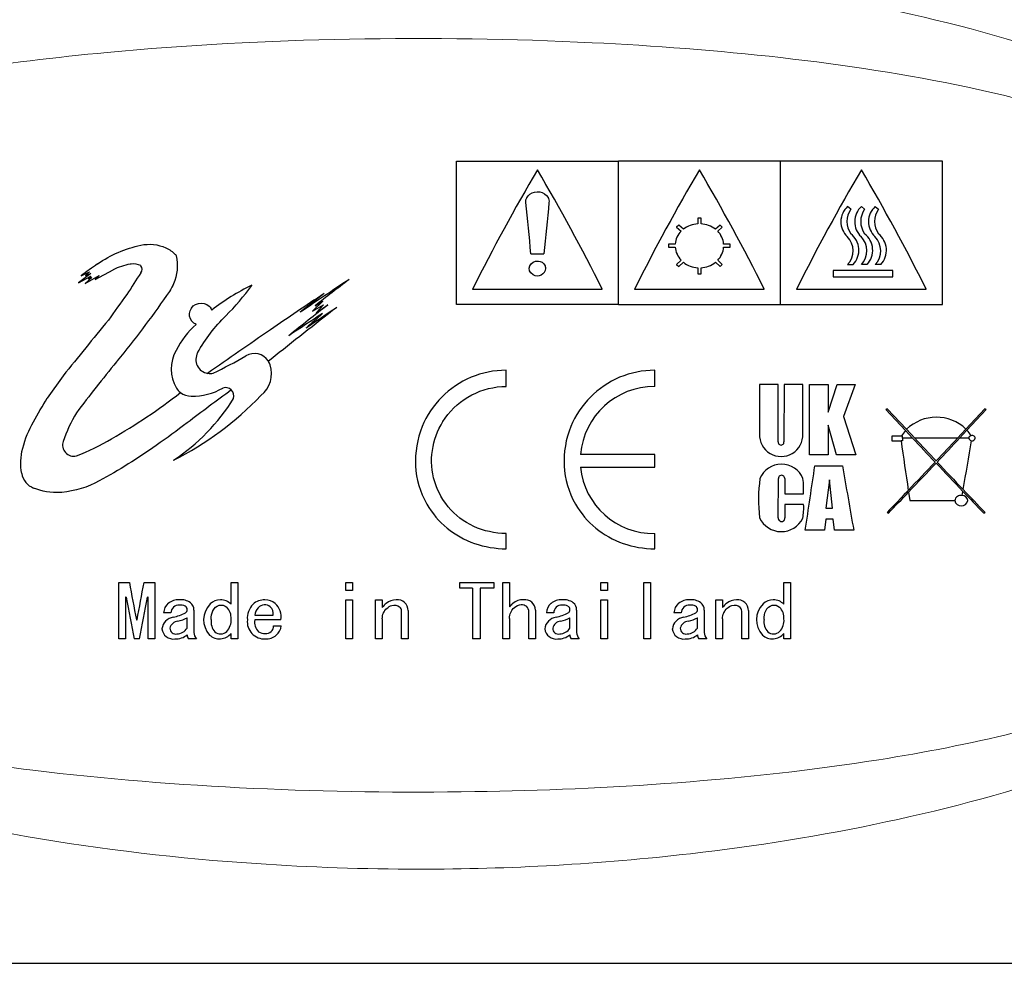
# Model space of a CAD drawing. Header units: millimetres. Extents: x -201 to 202, y 143 to 428.
# Tile 6 of 8: x 146 to 176, y 382 to 411. Entities that reach past the tile are written whole.
import ezdxf

# ---------------------------------------------------------------- set-up
doc = ezdxf.new("R2010")
doc.units = ezdxf.units.MM
doc.header["$LTSCALE"] = 0.25
doc.layers.add('CABLE TAG (BLUE)', color=7, linetype='Continuous', lineweight=20)
doc.layers.add('FORM', color=7, linetype='Continuous')

msp = doc.modelspace()

# ---------------------------------------------------------------- linework, layer by layer
at = {"layer": 'CABLE TAG (BLUE)', "lineweight": 25}
for p, q in [((159.371, 406.561), (164.371, 406.561)), ((159.371, 402.133), (159.371, 406.561)), ((169.371, 406.561), (164.371, 406.561)), ((164.371, 402.133), (164.371, 406.561)), ((174.371, 406.561), (169.371, 406.561)), ((169.371, 402.133), (169.371, 406.561)), ((174.371, 402.133), (174.371, 406.561)), ((171.545, 405.073), (171.447, 405.157)), ((171.874, 405.157), (171.972, 405.073)), ((172.3, 405.157), (172.398, 405.073)), ((166.235, 404.586), (166.164, 404.523)), ((166.377, 404.459), (166.235, 404.586)), ((166.921, 404.799), (166.821, 404.799)), ((166.821, 404.799), (166.821, 404.622)), ((166.921, 404.622), (166.921, 404.799)), ((167.508, 404.586), (167.365, 404.459)), ((167.578, 404.523), (167.508, 404.586)), ((166.164, 404.523), (166.307, 404.396)), ((167.436, 404.396), (167.578, 404.523)), ((166.123, 403.997), (165.921, 403.997)), ((165.921, 403.997), (165.921, 403.907)), ((167.821, 403.997), (167.619, 403.997)), ((167.821, 403.907), (167.821, 403.997)), ((161.671, 403.692), (162.071, 403.692)), ((165.921, 403.907), (166.123, 403.907)), ((167.619, 403.907), (167.821, 403.907)), ((166.307, 403.5), (166.164, 403.368)), ((166.164, 403.368), (166.235, 403.302)), ((166.235, 403.302), (166.377, 403.435)), ((167.365, 403.435), (167.508, 403.302)), ((167.578, 403.368), (167.436, 403.5)), ((167.508, 403.302), (167.578, 403.368)), ((171.447, 403.368), (171.618, 403.368)), ((172.045, 403.368), (171.874, 403.368)), ((172.47, 403.368), (172.3, 403.368)), ((148.082, 403.089), (147.708, 402.803)), ((147.783, 403.022), (148.04, 403.143)), ((148.04, 403.143), (147.923, 403.032)), ((147.923, 403.032), (148.082, 403.089)), ((148.222, 402.906), (148.771, 403.202)), ((166.821, 403.264), (166.821, 403.076)), ((166.821, 403.076), (166.921, 403.076)), ((166.921, 403.076), (166.921, 403.264)), ((171.005, 403.179), (171.005, 402.992)), ((172.841, 403.179), (171.005, 403.179)), ((172.841, 402.992), (172.841, 403.179)), ((147.708, 402.803), (148.082, 403.006)), ((147.908, 402.783), (148.343, 403.032)), ((148.115, 402.964), (147.908, 402.783)), ((148.082, 403.006), (148.016, 402.928)), ((148.016, 402.928), (148.115, 402.964)), ((148.343, 403.032), (148.222, 402.906)), ((171.005, 402.992), (172.841, 402.992)), ((159.871, 402.611), (163.871, 402.611)), ((164.871, 402.611), (168.871, 402.611)), ((169.871, 402.611), (173.871, 402.611)), ((155.249, 402.236), (154.932, 401.927)), ((155.005, 402.094), (155.249, 402.236)), ((154.932, 401.927), (155.266, 402.122)), ((155.266, 402.122), (155.036, 401.876)), ((155.036, 401.876), (155.4, 402.122)), ((164.371, 402.133), (159.371, 402.133)), ((164.371, 402.133), (169.371, 402.133)), ((169.371, 402.133), (174.371, 402.133)), ((153.65, 400.448), (153.565, 400.383)), ((160.905, 399.606), (160.905, 400.104)), ((165.493, 399.606), (165.493, 400.104)), ((147.231, 399.935), (146.733, 399.247)), ((168.726, 399.67), (168.726, 398.14)), ((169.303, 399.67), (168.726, 399.67)), ((169.303, 397.9), (169.303, 399.669)), ((169.487, 399.669), (169.482, 397.9)), ((170.064, 399.667), (169.487, 399.669)), ((170.065, 398.14), (170.064, 399.667)), ((170.272, 397.495), (170.274, 399.667)), ((170.274, 399.667), (170.85, 399.664)), ((170.85, 398.813), (171.126, 399.665)), ((170.85, 399.664), (170.85, 398.813)), ((171.126, 399.665), (171.677, 399.665)), ((171.677, 399.665), (171.322, 398.675)), ((172.668, 398.919), (172.628, 398.894)), ((172.628, 398.894), (173.232, 398.249)), ((173.263, 398.283), (172.668, 398.919)), ((175.688, 398.919), (175.101, 398.291)), ((175.132, 398.257), (175.728, 398.894)), ((175.728, 398.894), (175.688, 398.919)), ((171.322, 398.675), (171.702, 397.497)), ((170.85, 398.414), (170.85, 397.495)), ((171.099, 397.495), (170.85, 398.414)), ((173.232, 398.249), (173.455, 398.011)), ((173.517, 398.011), (173.263, 398.283)), ((175.101, 398.291), (174.839, 398.011)), ((174.901, 398.011), (175.132, 398.257)), ((173.114, 398.076), (172.808, 398.076)), ((172.808, 398.076), (172.808, 397.931)), ((172.808, 397.931), (173.095, 397.931)), ((173.144, 397.931), (173.095, 397.931)), ((173.144, 398.076), (173.114, 398.076)), ((173.144, 398.011), (173.144, 398.076)), ((173.144, 398.011), (173.144, 397.931)), ((173.455, 398.011), (173.144, 398.011)), ((174.839, 398.011), (173.517, 398.011)), ((175.187, 398.011), (174.901, 398.011)), ((165.493, 397.509), (163.201, 397.509)), ((165.493, 397.112), (165.493, 397.509)), ((170.849, 397.495), (170.272, 397.495)), ((171.702, 397.497), (171.099, 397.495)), ((163.201, 397.112), (165.493, 397.112)), ((170.436, 397.157), (171.289, 397.157)), ((169.305, 395.554), (169.308, 396.765)), ((169.505, 396.765), (169.51, 396.293)), ((170.888, 396.724), (170.772, 395.855)), ((170.978, 395.855), (170.888, 396.724)), ((169.51, 396.293), (170.088, 396.293)), ((173.327, 396.343), (173.365, 396.085)), ((173.365, 396.085), (174.756, 396.085)), ((174.983, 396.241), (175.005, 396.368)), ((170.088, 395.966), (169.51, 395.966)), ((169.51, 395.966), (169.51, 395.554)), ((170.772, 395.855), (170.978, 395.855)), ((170.771, 395.508), (170.737, 395.172)), ((171.005, 395.508), (170.771, 395.508)), ((171.039, 395.172), (171.005, 395.508)), ((172.668, 395.721), (172.708, 395.698)), ((175.648, 395.698), (175.688, 395.721)), ((170.737, 395.172), (170.14, 395.172)), ((171.636, 395.172), (171.039, 395.172)), ((160.905, 394.598), (160.905, 395.07)), ((165.493, 394.598), (165.493, 395.07)), ((148.947, 391.817), (148.947, 393.554)), ((148.947, 393.554), (149.275, 393.554)), ((149.726, 393.554), (150.055, 393.554)), ((150.055, 393.554), (150.055, 391.817)), ((152.414, 392.887), (152.414, 393.554)), ((152.414, 393.554), (152.619, 393.554)), ((152.619, 393.554), (152.619, 391.817)), ((155.952, 393.554), (156.158, 393.554)), ((155.952, 393.314), (155.952, 393.554)), ((156.158, 393.554), (156.158, 393.314)), ((159.471, 393.554), (160.527, 393.554)), ((159.471, 393.379), (159.471, 393.554)), ((159.871, 393.379), (159.471, 393.379)), ((159.871, 393.379), (159.871, 391.817)), ((160.107, 393.379), (160.107, 391.817)), ((160.527, 393.379), (160.107, 393.379)), ((160.527, 393.554), (160.527, 393.379)), ((160.804, 393.554), (161.009, 393.554)), ((160.804, 391.817), (160.804, 393.554)), ((161.009, 393.554), (161.009, 392.806)), ((163.83, 393.554), (164.035, 393.554)), ((163.83, 393.314), (163.83, 393.554)), ((164.035, 393.554), (164.035, 393.314)), ((165.153, 393.554), (165.358, 393.554)), ((165.153, 391.817), (165.153, 393.554)), ((165.358, 393.554), (165.358, 391.817)), ((169.482, 393.554), (169.687, 393.554)), ((169.482, 392.887), (169.482, 393.554)), ((169.687, 393.554), (169.687, 391.817)), ((149.173, 393.104), (149.152, 393.104)), ((149.152, 393.104), (149.152, 391.817)), ((149.849, 393.104), (149.829, 393.104)), ((149.849, 391.817), (149.849, 393.104)), ((156.158, 393.314), (155.952, 393.314)), ((164.035, 393.314), (163.83, 393.314)), ((155.952, 391.817), (155.952, 393.022)), ((155.952, 393.022), (156.158, 393.022)), ((156.158, 393.022), (156.158, 391.817)), ((156.876, 391.817), (156.876, 393.022)), ((156.876, 393.022), (157.081, 393.022)), ((157.081, 393.022), (157.081, 392.788)), ((163.83, 393.022), (164.035, 393.022)), ((163.83, 391.817), (163.83, 393.022)), ((164.035, 393.022), (164.035, 391.817)), ((167.379, 393.022), (167.584, 393.022)), ((167.379, 391.817), (167.379, 393.022)), ((167.584, 393.022), (167.584, 392.788)), ((150.557, 392.618), (150.332, 392.618)), ((151.06, 392.152), (151.06, 392.468)), ((151.265, 392.708), (151.265, 392.014)), ((153.142, 392.547), (153.716, 392.547)), ((157.081, 392.441), (157.081, 391.817)), ((157.676, 391.817), (157.676, 392.672)), ((157.881, 392.69), (157.881, 391.817)), ((161.009, 392.45), (161.009, 391.817)), ((161.604, 391.817), (161.604, 392.645)), ((161.809, 392.708), (161.809, 391.817)), ((162.373, 392.618), (162.148, 392.618)), ((162.876, 392.152), (162.876, 392.468)), ((163.081, 392.708), (163.081, 392.014)), ((166.312, 392.618), (166.086, 392.618)), ((166.815, 392.152), (166.815, 392.468)), ((167.02, 392.708), (167.02, 392.014)), ((167.584, 392.441), (167.584, 391.817)), ((168.179, 391.817), (168.179, 392.672)), ((168.384, 392.69), (168.384, 391.817)), ((149.49, 392.406), (149.511, 392.406)), ((153.952, 392.406), (153.142, 392.406)), ((153.727, 392.222), (153.963, 392.222)), ((149.152, 391.817), (148.947, 391.817)), ((149.583, 391.817), (149.419, 391.817)), ((150.055, 391.817), (149.849, 391.817)), ((151.347, 391.817), (151.101, 391.817)), ((152.414, 391.817), (152.414, 391.988)), ((152.619, 391.817), (152.414, 391.817)), ((156.158, 391.817), (155.952, 391.817)), ((157.081, 391.817), (156.876, 391.817)), ((157.881, 391.817), (157.676, 391.817)), ((160.107, 391.817), (159.871, 391.817)), ((161.009, 391.817), (160.804, 391.817)), ((161.809, 391.817), (161.604, 391.817)), ((163.163, 391.817), (162.917, 391.817)), ((164.035, 391.817), (163.83, 391.817)), ((165.358, 391.817), (165.153, 391.817)), ((167.102, 391.817), (166.856, 391.817)), ((167.584, 391.817), (167.379, 391.817)), ((168.384, 391.817), (168.179, 391.817)), ((169.482, 391.817), (169.482, 391.988)), ((169.687, 391.817), (169.482, 391.817))]:
    msp.add_line(p, q, dxfattribs=at)
at = {"layer": 'CABLE TAG (BLUE)', "lineweight": 18}
for p, q in [((159.371, 406.561), (164.371, 406.561)), ((159.371, 402.133), (159.371, 406.561)), ((169.371, 406.561), (164.371, 406.561)), ((164.371, 402.133), (164.371, 406.561)), ((174.371, 406.561), (169.371, 406.561)), ((169.371, 402.133), (169.371, 406.561)), ((174.371, 402.133), (174.371, 406.561)), ((171.545, 405.073), (171.447, 405.157)), ((171.874, 405.157), (171.972, 405.073)), ((172.3, 405.157), (172.398, 405.073)), ((166.235, 404.586), (166.164, 404.523)), ((166.377, 404.459), (166.235, 404.586)), ((166.921, 404.799), (166.821, 404.799)), ((166.821, 404.799), (166.821, 404.622)), ((166.921, 404.622), (166.921, 404.799)), ((167.508, 404.586), (167.365, 404.459)), ((167.578, 404.523), (167.508, 404.586)), ((166.164, 404.523), (166.307, 404.396)), ((167.436, 404.396), (167.578, 404.523)), ((166.123, 403.997), (165.921, 403.997)), ((165.921, 403.997), (165.921, 403.907)), ((167.821, 403.997), (167.619, 403.997)), ((167.821, 403.907), (167.821, 403.997)), ((161.671, 403.692), (162.071, 403.692)), ((165.921, 403.907), (166.123, 403.907)), ((167.619, 403.907), (167.821, 403.907)), ((166.307, 403.5), (166.164, 403.368)), ((166.164, 403.368), (166.235, 403.302)), ((166.235, 403.302), (166.377, 403.435)), ((167.365, 403.435), (167.508, 403.302)), ((167.578, 403.368), (167.436, 403.5)), ((167.508, 403.302), (167.578, 403.368)), ((171.447, 403.368), (171.618, 403.368)), ((172.045, 403.368), (171.874, 403.368)), ((172.47, 403.368), (172.3, 403.368)), ((148.082, 403.089), (147.708, 402.803)), ((147.783, 403.022), (148.04, 403.143)), ((148.04, 403.143), (147.923, 403.032)), ((147.923, 403.032), (148.082, 403.089)), ((148.222, 402.906), (148.771, 403.202)), ((166.821, 403.264), (166.821, 403.076)), ((166.821, 403.076), (166.921, 403.076)), ((166.921, 403.076), (166.921, 403.264)), ((171.005, 403.179), (171.005, 402.992)), ((172.841, 403.179), (171.005, 403.179)), ((172.841, 402.992), (172.841, 403.179)), ((147.708, 402.803), (148.082, 403.006)), ((147.908, 402.783), (148.343, 403.032)), ((148.115, 402.964), (147.908, 402.783)), ((148.082, 403.006), (148.016, 402.928)), ((148.016, 402.928), (148.115, 402.964)), ((148.343, 403.032), (148.222, 402.906)), ((171.005, 402.992), (172.841, 402.992)), ((159.871, 402.611), (163.871, 402.611)), ((164.871, 402.611), (168.871, 402.611)), ((169.871, 402.611), (173.871, 402.611)), ((155.249, 402.236), (154.932, 401.927)), ((155.005, 402.094), (155.249, 402.236)), ((154.932, 401.927), (155.266, 402.122)), ((155.266, 402.122), (155.036, 401.876)), ((155.036, 401.876), (155.4, 402.122)), ((164.371, 402.133), (159.371, 402.133)), ((164.371, 402.133), (169.371, 402.133)), ((169.371, 402.133), (174.371, 402.133)), ((153.65, 400.448), (153.565, 400.383)), ((160.905, 399.606), (160.905, 400.104)), ((165.493, 399.606), (165.493, 400.104)), ((147.231, 399.935), (146.733, 399.247)), ((169.303, 399.67), (168.726, 399.67)), ((168.726, 399.67), (168.726, 398.14)), ((169.303, 397.9), (169.303, 399.669)), ((169.487, 399.669), (169.482, 397.9)), ((170.064, 399.667), (169.487, 399.669)), ((170.065, 398.14), (170.064, 399.667)), ((170.272, 397.495), (170.274, 399.667)), ((170.274, 399.667), (170.85, 399.664)), ((170.85, 398.813), (171.126, 399.665)), ((170.85, 399.664), (170.85, 398.813)), ((171.126, 399.665), (171.677, 399.665)), ((171.677, 399.665), (171.322, 398.675)), ((172.668, 398.919), (172.628, 398.894)), ((172.628, 398.894), (173.232, 398.249)), ((173.263, 398.283), (172.668, 398.919)), ((175.688, 398.919), (175.101, 398.291)), ((175.132, 398.257), (175.728, 398.894)), ((175.728, 398.894), (175.688, 398.919)), ((171.322, 398.675), (171.702, 397.497)), ((170.85, 398.414), (170.85, 397.495)), ((171.099, 397.495), (170.85, 398.414)), ((173.232, 398.249), (173.455, 398.011)), ((173.517, 398.011), (173.263, 398.283)), ((175.101, 398.291), (174.839, 398.011)), ((174.901, 398.011), (175.132, 398.257)), ((173.114, 398.076), (172.808, 398.076)), ((172.808, 398.076), (172.808, 397.931)), ((172.808, 397.931), (173.095, 397.931)), ((173.144, 397.931), (173.095, 397.931)), ((173.144, 398.076), (173.114, 398.076)), ((173.144, 398.011), (173.144, 398.076)), ((173.144, 398.011), (173.144, 397.931)), ((173.455, 398.011), (173.144, 398.011)), ((174.839, 398.011), (173.517, 398.011)), ((175.187, 398.011), (174.901, 398.011)), ((165.493, 397.509), (163.201, 397.509)), ((165.493, 397.112), (165.493, 397.509)), ((170.849, 397.495), (170.272, 397.495)), ((171.702, 397.497), (171.099, 397.495)), ((163.201, 397.112), (165.493, 397.112)), ((170.436, 397.157), (171.289, 397.157)), ((169.305, 395.554), (169.308, 396.765)), ((169.505, 396.765), (169.51, 396.293)), ((170.888, 396.724), (170.772, 395.855)), ((170.978, 395.855), (170.888, 396.724)), ((169.51, 396.293), (170.088, 396.293)), ((173.327, 396.343), (173.365, 396.085)), ((173.365, 396.085), (174.756, 396.085)), ((174.983, 396.241), (175.005, 396.368)), ((170.088, 395.966), (169.51, 395.966)), ((169.51, 395.966), (169.51, 395.554)), ((170.772, 395.855), (170.978, 395.855)), ((170.771, 395.508), (170.737, 395.172)), ((171.005, 395.508), (170.771, 395.508)), ((171.039, 395.172), (171.005, 395.508)), ((172.668, 395.721), (172.708, 395.698)), ((175.648, 395.698), (175.688, 395.721)), ((170.737, 395.172), (170.14, 395.172)), ((171.636, 395.172), (171.039, 395.172)), ((160.905, 394.598), (160.905, 395.07)), ((165.493, 394.598), (165.493, 395.07)), ((148.947, 391.817), (148.947, 393.554)), ((148.947, 393.554), (149.275, 393.554)), ((149.726, 393.554), (150.055, 393.554)), ((150.055, 393.554), (150.055, 391.817)), ((152.414, 392.887), (152.414, 393.554)), ((152.414, 393.554), (152.619, 393.554)), ((152.619, 393.554), (152.619, 391.817)), ((155.952, 393.554), (156.158, 393.554)), ((155.952, 393.314), (155.952, 393.554)), ((156.158, 393.554), (156.158, 393.314)), ((159.471, 393.554), (160.527, 393.554)), ((159.471, 393.379), (159.471, 393.554)), ((159.871, 393.379), (159.471, 393.379)), ((159.871, 393.379), (159.871, 391.817)), ((160.107, 393.379), (160.107, 391.817)), ((160.527, 393.379), (160.107, 393.379)), ((160.527, 393.554), (160.527, 393.379)), ((160.804, 393.554), (161.009, 393.554)), ((160.804, 391.817), (160.804, 393.554)), ((161.009, 393.554), (161.009, 392.806)), ((163.83, 393.554), (164.035, 393.554)), ((163.83, 393.314), (163.83, 393.554)), ((164.035, 393.554), (164.035, 393.314)), ((165.153, 393.554), (165.358, 393.554)), ((165.153, 391.817), (165.153, 393.554)), ((165.358, 393.554), (165.358, 391.817)), ((169.482, 393.554), (169.687, 393.554)), ((169.482, 392.887), (169.482, 393.554)), ((169.687, 393.554), (169.687, 391.817)), ((149.173, 393.104), (149.152, 393.104)), ((149.152, 393.104), (149.152, 391.817)), ((149.849, 393.104), (149.829, 393.104)), ((149.849, 391.817), (149.849, 393.104)), ((156.158, 393.314), (155.952, 393.314)), ((164.035, 393.314), (163.83, 393.314)), ((155.952, 391.817), (155.952, 393.022)), ((155.952, 393.022), (156.158, 393.022)), ((156.158, 393.022), (156.158, 391.817)), ((156.876, 391.817), (156.876, 393.022)), ((156.876, 393.022), (157.081, 393.022)), ((157.081, 393.022), (157.081, 392.788)), ((163.83, 393.022), (164.035, 393.022)), ((163.83, 391.817), (163.83, 393.022)), ((164.035, 393.022), (164.035, 391.817)), ((167.379, 393.022), (167.584, 393.022)), ((167.379, 391.817), (167.379, 393.022)), ((167.584, 393.022), (167.584, 392.788)), ((150.557, 392.618), (150.332, 392.618)), ((151.06, 392.152), (151.06, 392.468)), ((151.265, 392.708), (151.265, 392.014)), ((153.142, 392.547), (153.716, 392.547)), ((157.081, 392.441), (157.081, 391.817)), ((157.676, 391.817), (157.676, 392.672)), ((157.881, 392.69), (157.881, 391.817)), ((161.009, 392.45), (161.009, 391.817)), ((161.604, 391.817), (161.604, 392.645)), ((161.809, 392.708), (161.809, 391.817)), ((162.373, 392.618), (162.148, 392.618)), ((162.876, 392.152), (162.876, 392.468)), ((163.081, 392.708), (163.081, 392.014)), ((166.312, 392.618), (166.086, 392.618)), ((166.815, 392.152), (166.815, 392.468)), ((167.02, 392.708), (167.02, 392.014)), ((167.584, 392.441), (167.584, 391.817)), ((168.179, 391.817), (168.179, 392.672)), ((168.384, 392.69), (168.384, 391.817)), ((149.49, 392.406), (149.511, 392.406)), ((153.952, 392.406), (153.142, 392.406)), ((153.727, 392.222), (153.963, 392.222)), ((149.152, 391.817), (148.947, 391.817)), ((149.583, 391.817), (149.419, 391.817)), ((150.055, 391.817), (149.849, 391.817)), ((151.347, 391.817), (151.101, 391.817)), ((152.414, 391.817), (152.414, 391.988)), ((152.619, 391.817), (152.414, 391.817)), ((156.158, 391.817), (155.952, 391.817)), ((157.081, 391.817), (156.876, 391.817)), ((157.881, 391.817), (157.676, 391.817)), ((160.107, 391.817), (159.871, 391.817)), ((161.009, 391.817), (160.804, 391.817)), ((161.809, 391.817), (161.604, 391.817)), ((163.163, 391.817), (162.917, 391.817)), ((164.035, 391.817), (163.83, 391.817)), ((165.358, 391.817), (165.153, 391.817)), ((167.102, 391.817), (166.856, 391.817)), ((167.584, 391.817), (167.379, 391.817)), ((168.384, 391.817), (168.179, 391.817)), ((169.482, 391.817), (169.482, 391.988)), ((169.687, 391.817), (169.482, 391.817))]:
    msp.add_line(p, q, dxfattribs=at)
at = {"layer": 'CABLE TAG (BLUE)', "lineweight": 25}
for centre, radius, start, end in [((215.145, 374.921), 61.822, 149.51158, 153.39085), ((108.471, 374.853), 61.966, 26.61295, 30.48321), ((220.145, 374.921), 61.822, 149.51158, 153.39085), ((113.471, 374.853), 61.966, 26.61295, 30.48321), ((225.145, 374.921), 61.822, 149.51158, 153.39085), ((118.471, 374.853), 61.966, 26.61295, 30.48321), ((396.666, 381.356), 235.656, 174.17253, 174.56111), ((171.871, 404.687), 0.633, 132.0134, 226.5442), ((172.081, 404.694), 0.657, 144.7318, 215.2682), ((172.299, 404.687), 0.633, 132.055, 226.5026), ((172.508, 404.694), 0.656, 144.7241, 215.2756), ((172.724, 404.687), 0.633, 132.055, 226.5026), ((172.933, 404.694), 0.656, 144.7241, 215.2756), ((166.862, 403.824), 0.799, 92.9519, 127.3508), ((166.88, 403.824), 0.799, 52.6488, 87.0486), ((166.757, 403.947), 0.636, 135.0552, 175.4661), ((166.985, 403.947), 0.636, 4.544, 44.9348), ((171.156, 403.809), 0.638, 316.3459, 52.4632), ((171.583, 403.809), 0.639, 316.3727, 52.4366), ((172.008, 403.809), 0.639, 316.3727, 52.4366), ((171.002, 403.792), 0.615, 316.4415, 45.119), ((171.428, 403.792), 0.615, 316.4572, 45.1035), ((171.854, 403.792), 0.615, 316.4572, 45.1035), ((166.784, 403.961), 0.663, 184.6652, 223.9823), ((166.958, 403.961), 0.664, 316.0317, 355.3207), ((203.897, 325.611), 95.609, 125.56311, 125.9378), ((166.867, 404.046), 0.783, 231.3032, 266.6465), ((166.875, 404.047), 0.784, 273.3778, 308.6724), ((225.185, 353.737), 90.259, 146.83712, 147.34058), ((149.501, 403.221), 0.168, 318.7071, 41.2929), ((237.478, 279.73), 147.654, 123.46561, 124.16881), ((231.929, 303.546), 125.016, 127.36634, 127.97488), ((155.99, 396.617), 6.779, 115.6993, 127.9729), ((196.421, 339.594), 75.136, 123.19314, 124.72046), ((230.351, 305.287), 122.797, 127.68249, 128.11798), ((238.939, 337.32), 110.882, 144.03192, 144.53787), ((271.365, 253.302), 188.437, 127.87603, 128.65925), ((253.959, 275.771), 160.245, 127.95583, 128.50497), ((268.384, 228.124), 207.328, 123.07568, 123.42009), ((248.219, 265.111), 165.273, 124.05285, 124.44632), ((241.99, 304.769), 130.2, 131.78381, 132.08015), ((290.336, 284.999), 183.547, 140.54031, 141.23022), ((152.897, 399.67), 2.414, 130.175, 154.3218), ((311.474, 171.459), 278.866, 124.47423, 124.95815), ((151.682, 400.141), 1.12, 149.1381, 211.4287), ((151.76, 400.437), 0.433, 151.3022, 260.655), ((146.284, 411.758), 12.999, 295.4056, 300.4245), ((153.13, 400.104), 0.517, 32.7132, 120.6075), ((153.124, 400.103), 0.523, 18.7875, 32.3702), ((152.807, 400.003), 0.855, 307.994, 18.3251), ((151.762, 400.443), 0.438, 260.5485, 283.1115), ((151.173, 399.83), 0.523, 211.3832, 232.0621), ((151.177, 399.831), 0.526, 231.8344, 270.6836), ((151.223, 401.154), 1.85, 268.7619, 300.3152), ((152.237, 399.305), 0.265, 46.346, 107.6579), ((152.23, 399.302), 0.271, 346.1671, 45.8186), ((165.491, 397.307), 2.299, 89.9699, 174.9512), ((146.386, 405.888), 9.554, 296.4215, 316.6428), ((147.249, 402.488), 6.17, 303.3131, 328.2049), ((151.225, 396.593), 4.206, 148.5051, 161.7556), ((174.186, 397.324), 1.331, 46.5871, 133.9041), ((173.909, 397.662), 0.896, 139.0638, 152.4286), ((174.455, 397.657), 0.905, 28.3432, 41.5682), ((147.561, 397.802), 0.348, 161.8024, 282.9746), ((169.396, 398.114), 0.67, 177.7437, 2.2596), ((169.392, 397.886), 0.0904, 171.0214, 8.9787), ((805.234, 489.419), 638.724, 188.235075, 188.373891), ((423.546, 632.179), 342.609, 223.11671, 223.28579), ((452.541, 659.341), 382.293, 223.12457, 223.26926), ((-94.967, 650.682), 369.646, 316.72868, 316.87832), ((-75.2, 632.189), 342.623, 316.71421, 316.88328), ((-370.67, 490.892), 553.801, 350.17838, 350.33665), ((175.271, 398.004), 0.0844, 103.7389, 175.519), ((175.275, 398.019), 0.0883, 185.6149, 269.0856), ((175.29, 397.996), 0.0978, 8.4262, 113.476), ((175.293, 398.024), 0.0951, 258.2161, 351.862), ((165.451, 397.33), 2.26, 185.5328, 271.0484), ((169.404, 396.488), 0.72, 22.6779, 157.3229), ((-183.447, 448.886), 357.643, 351.36212, 351.68371), ((478.862, 449.889), 312.061, 189.72834, 190.09847), ((25.602, 537.139), 204.029, 316.38582, 316.72383), ((29.137, 533.85), 199.246, 316.35907, 316.71466), ((320.024, 534.618), 200.358, 223.28732, 223.63111), ((323.705, 538.037), 205.337, 223.27688, 223.60366), ((146.543, 397.03), 0.604, 190.7797, 247.9018), ((173.231, 396.123), 4.536, 171.8645, 187.2087), ((169.407, 396.767), 0.0986, 359.9244, 181.1022), ((167.009, 396.404), 3.081, 357.933, 6.724), ((64.712, 499.925), 150.043, 316.0133, 316.37246), ((284.127, 500.388), 150.712, 223.61607, 223.98601), ((71.634, 493.343), 140.536, 315.98847, 316.3533), ((174.94, 396.059), 0.187, 76.8497, 172.0541), ((174.956, 396.126), 0.204, 191.5511, 348.4396), ((174.983, 396.067), 0.173, 5.8308, 90.1853), ((279.256, 495.766), 144.042, 223.63502, 224.00453), ((168.266, 395.862), 1.825, 349.8397, 3.2708), ((169.4, 395.862), 0.736, 204.7052, 334.1054), ((169.408, 395.543), 0.103, 173.6596, 6.3406), ((272.609, 416.101), 125.378, 190.35983, 190.89361), ((27.512, 415.891), 124.239, 349.10366, 349.64232), ((258.003, 413.247), 110.679, 190.48584, 191.16438), ((40.226, 413.394), 111.465, 348.83836, 349.51212), ((150.744, 392.601), 0.413, 130.64, 177.5327), ((150.786, 392.527), 0.496, 86.7932, 128.7464), ((150.806, 392.611), 0.249, 88.1729, 178.3954), ((150.861, 392.487), 0.538, 55.8841, 95.0404), ((150.843, 392.518), 0.343, 63.07, 94.8914), ((150.935, 392.718), 0.124, 306.661, 59.0522), ((150.976, 392.711), 0.289, 359.3151, 49.8221), ((152.261, 392.405), 0.695, 135.147, 222.4032), ((152.09, 392.548), 0.474, 90.5533, 132.8377), ((152.083, 392.552), 0.47, 45.3802, 89.7515), ((151.95, 392.47), 0.465, 355.4169, 44.7648), ((153.53, 392.456), 0.615, 135.5103, 184.6258), ((153.45, 392.478), 0.544, 88.9698, 131.336), ((153.503, 392.526), 0.361, 135.5892, 176.6593), ((153.478, 392.53), 0.341, 96.4298, 133.0521), ((153.454, 392.611), 0.259, 49.0473, 93.3243), ((153.461, 392.504), 0.518, 52.253, 90.0718), ((153.429, 392.591), 0.29, 351.4339, 47.8521), ((153.369, 392.49), 0.589, 351.8206, 46.0766), ((157.908, 392.102), 1.074, 130.944, 140.3444), ((157.498, 392.571), 0.451, 88.2247, 130.6138), ((157.546, 392.689), 0.335, 0.0817, 95.8984), ((157.503, 392.674), 0.172, 359.2749, 50.0047), ((161.838, 392.121), 1.076, 132.494, 140.4315), ((161.417, 392.542), 0.481, 87.2256, 129.3518), ((161.486, 392.702), 0.323, 0.9586, 98.1557), ((161.378, 392.658), 0.227, 356.7476, 46.9962), ((162.56, 392.601), 0.413, 130.64, 177.5327), ((162.602, 392.527), 0.496, 86.7932, 128.7464), ((162.622, 392.611), 0.249, 88.1729, 178.3954), ((162.677, 392.487), 0.538, 55.8841, 95.0404), ((162.659, 392.518), 0.343, 63.07, 94.8914), ((162.751, 392.718), 0.124, 306.661, 59.0522), ((162.792, 392.711), 0.289, 359.3151, 49.8221), ((166.499, 392.601), 0.413, 130.64, 177.5327), ((166.541, 392.527), 0.496, 86.7932, 128.7464), ((166.561, 392.611), 0.249, 88.1729, 178.3954), ((166.616, 392.487), 0.538, 55.8841, 95.0404), ((166.598, 392.518), 0.343, 63.07, 94.8914), ((166.69, 392.718), 0.124, 306.661, 59.0522), ((166.731, 392.711), 0.289, 359.3151, 49.8221), ((168.411, 392.102), 1.074, 130.944, 140.3444), ((168.001, 392.571), 0.451, 88.2247, 130.6138), ((168.049, 392.689), 0.335, 0.0817, 95.8984), ((168.007, 392.674), 0.172, 359.2749, 50.0047), ((169.328, 392.405), 0.695, 135.147, 222.4032), ((169.158, 392.548), 0.474, 90.5533, 132.8377), ((169.151, 392.552), 0.47, 45.3802, 89.7515), ((169.018, 392.47), 0.465, 355.4169, 44.7648), ((150.688, 392.079), 0.41, 98.2547, 173.4065), ((150.286, 394.071), 1.622, 282.1908, 296.4286), ((150.396, 393.83), 1.515, 284.4028, 295.995), ((151.93, 392.385), 0.486, 316.1336, 5.5655), ((162.504, 392.079), 0.41, 98.2547, 173.4065), ((162.103, 394.071), 1.622, 282.1908, 296.4286), ((162.212, 393.83), 1.515, 284.4028, 295.995), ((166.443, 392.079), 0.41, 98.2547, 173.4065), ((166.041, 394.071), 1.622, 282.1908, 296.4286), ((166.151, 393.83), 1.515, 284.4028, 295.995), ((168.998, 392.385), 0.486, 316.1336, 5.5655), ((150.628, 392.163), 0.35, 185.9761, 278.5279), ((150.788, 392.096), 0.266, 93.4009, 169.7358), ((150.702, 392.141), 0.175, 179.1883, 283.3147), ((150.73, 392.361), 0.39, 271.7569, 327.694), ((152.297, 392.353), 0.502, 172.9421, 219.836), ((153.445, 392.348), 0.532, 173.709, 272.7371), ((153.559, 392.342), 0.422, 171.3052, 225.8525), ((153.493, 392.212), 0.234, 264.409, 2.41), ((153.501, 392.276), 0.465, 311.4747, 353.3), ((162.445, 392.163), 0.35, 185.9761, 278.5279), ((162.605, 392.096), 0.266, 93.4009, 169.7358), ((162.518, 392.141), 0.175, 179.1883, 283.3147), ((162.546, 392.361), 0.39, 271.7569, 327.694), ((166.383, 392.163), 0.35, 185.9761, 278.5279), ((166.543, 392.096), 0.266, 93.4009, 169.7358), ((166.456, 392.141), 0.175, 179.1883, 283.3147), ((166.485, 392.361), 0.39, 271.7569, 327.694), ((169.365, 392.353), 0.502, 172.9421, 219.836), ((150.698, 392.39), 0.574, 268.2503, 309.1372), ((151.224, 391.927), 0.166, 173.7019, 221.736), ((151.563, 392.022), 0.298, 181.5884, 223.5847), ((152.056, 392.282), 0.463, 228.2258, 320.6246), ((152.086, 392.253), 0.283, 231.8281, 313.5277), ((153.45, 392.289), 0.311, 233.469, 273.745), ((153.49, 392.327), 0.511, 267.782, 308.6026), ((162.514, 392.39), 0.574, 268.2503, 309.1372), ((163.041, 391.927), 0.166, 173.7019, 221.736), ((163.379, 392.022), 0.298, 181.5884, 223.5847), ((166.453, 392.39), 0.574, 268.2503, 309.1372), ((166.979, 391.927), 0.166, 173.7019, 221.736), ((167.318, 392.022), 0.298, 181.5884, 223.5847), ((169.123, 392.282), 0.463, 228.2258, 320.6246), ((169.154, 392.253), 0.283, 231.8281, 313.5277)]:
    msp.add_arc(centre, radius, start, end, dxfattribs=at)
at = {"layer": 'CABLE TAG (BLUE)', "lineweight": 18}
for centre, radius, start, end in [((215.145, 374.921), 61.822, 149.51158, 153.39085), ((108.471, 374.853), 61.966, 26.61295, 30.48321), ((220.145, 374.921), 61.822, 149.51158, 153.39085), ((113.471, 374.853), 61.966, 26.61295, 30.48321), ((225.145, 374.921), 61.822, 149.51158, 153.39085), ((118.471, 374.853), 61.966, 26.61295, 30.48321), ((396.666, 381.356), 235.656, 174.17253, 174.56111), ((171.871, 404.687), 0.633, 132.0134, 226.5442), ((172.081, 404.694), 0.657, 144.7318, 215.2682), ((172.299, 404.687), 0.633, 132.055, 226.5026), ((172.508, 404.694), 0.656, 144.7241, 215.2756), ((172.724, 404.687), 0.633, 132.055, 226.5026), ((172.933, 404.694), 0.656, 144.7241, 215.2756), ((166.862, 403.824), 0.799, 92.9519, 127.3508), ((166.88, 403.824), 0.799, 52.6488, 87.0486), ((166.757, 403.947), 0.636, 135.0552, 175.4661), ((166.985, 403.947), 0.636, 4.544, 44.9348), ((171.156, 403.809), 0.638, 316.3459, 52.4632), ((171.583, 403.809), 0.639, 316.3727, 52.4366), ((172.008, 403.809), 0.639, 316.3727, 52.4366), ((171.002, 403.792), 0.615, 316.4415, 45.119), ((171.428, 403.792), 0.615, 316.4572, 45.1035), ((171.854, 403.792), 0.615, 316.4572, 45.1035), ((166.784, 403.961), 0.663, 184.6652, 223.9823), ((166.958, 403.961), 0.664, 316.0317, 355.3207), ((203.897, 325.611), 95.609, 125.56311, 125.9378), ((166.867, 404.046), 0.783, 231.3032, 266.6465), ((166.875, 404.047), 0.784, 273.3778, 308.6724), ((225.185, 353.737), 90.259, 146.83712, 147.34058), ((149.501, 403.221), 0.168, 318.7071, 41.2929), ((237.478, 279.73), 147.654, 123.46561, 124.16881), ((231.929, 303.546), 125.016, 127.36634, 127.97488), ((155.99, 396.617), 6.779, 115.6993, 127.9729), ((196.421, 339.594), 75.136, 123.19314, 124.72046), ((230.351, 305.287), 122.797, 127.68249, 128.11798), ((238.939, 337.32), 110.882, 144.03192, 144.53787), ((271.365, 253.302), 188.437, 127.87603, 128.65925), ((253.959, 275.771), 160.245, 127.95583, 128.50497), ((268.384, 228.124), 207.328, 123.07568, 123.42009), ((248.219, 265.111), 165.273, 124.05285, 124.44632), ((241.99, 304.769), 130.2, 131.78381, 132.08015), ((290.336, 284.999), 183.547, 140.54031, 141.23022), ((152.897, 399.67), 2.414, 130.175, 154.3218), ((311.474, 171.459), 278.866, 124.47423, 124.95815), ((151.682, 400.141), 1.12, 149.1381, 211.4287), ((151.76, 400.437), 0.433, 151.3022, 260.655), ((146.284, 411.758), 12.999, 295.4056, 300.4245), ((153.13, 400.104), 0.517, 32.7132, 120.6075), ((153.124, 400.103), 0.523, 18.7875, 32.3702), ((152.807, 400.003), 0.855, 307.994, 18.3251), ((151.762, 400.443), 0.438, 260.5485, 283.1115), ((151.173, 399.83), 0.523, 211.3832, 232.0621), ((151.177, 399.831), 0.526, 231.8344, 270.6836), ((151.223, 401.154), 1.85, 268.7619, 300.3152), ((152.237, 399.305), 0.265, 46.346, 107.6579), ((152.23, 399.302), 0.271, 346.1671, 45.8186), ((165.491, 397.307), 2.299, 89.9699, 174.9512), ((146.386, 405.888), 9.554, 296.4215, 316.6428), ((147.249, 402.488), 6.17, 303.3131, 328.2049), ((151.225, 396.593), 4.206, 148.5051, 161.7556), ((174.186, 397.324), 1.331, 46.5871, 133.9041), ((173.909, 397.662), 0.896, 139.0638, 152.4286), ((174.455, 397.657), 0.905, 28.3432, 41.5682), ((147.561, 397.802), 0.348, 161.8024, 282.9746), ((169.396, 398.114), 0.67, 177.7437, 2.2596), ((169.392, 397.886), 0.0904, 171.0214, 8.9787), ((805.234, 489.419), 638.724, 188.235075, 188.373891), ((423.546, 632.179), 342.609, 223.11671, 223.28579), ((452.541, 659.341), 382.293, 223.12457, 223.26926), ((-94.967, 650.682), 369.646, 316.72868, 316.87832), ((-75.2, 632.189), 342.623, 316.71421, 316.88328), ((-370.67, 490.892), 553.801, 350.17838, 350.33665), ((175.271, 398.004), 0.0844, 103.7389, 175.519), ((175.275, 398.019), 0.0883, 185.6149, 269.0856), ((175.29, 397.996), 0.0978, 8.4262, 113.476), ((175.293, 398.024), 0.0951, 258.2161, 351.862), ((165.451, 397.33), 2.26, 185.5328, 271.0484), ((169.404, 396.488), 0.72, 22.6779, 157.3229), ((-183.447, 448.886), 357.643, 351.36212, 351.68371), ((478.862, 449.889), 312.061, 189.72834, 190.09847), ((25.602, 537.139), 204.029, 316.38582, 316.72383), ((29.137, 533.85), 199.246, 316.35907, 316.71466), ((320.024, 534.618), 200.358, 223.28732, 223.63111), ((323.705, 538.037), 205.337, 223.27688, 223.60366), ((146.543, 397.03), 0.604, 190.7797, 247.9018), ((173.231, 396.123), 4.536, 171.8645, 187.2087), ((169.407, 396.767), 0.0986, 359.9244, 181.1022), ((167.009, 396.404), 3.081, 357.933, 6.724), ((64.712, 499.925), 150.043, 316.0133, 316.37246), ((284.127, 500.388), 150.712, 223.61607, 223.98601), ((71.634, 493.343), 140.536, 315.98847, 316.3533), ((174.94, 396.059), 0.187, 76.8497, 172.0541), ((174.956, 396.126), 0.204, 191.5511, 348.4396), ((174.983, 396.067), 0.173, 5.8308, 90.1853), ((279.256, 495.766), 144.042, 223.63502, 224.00453), ((168.266, 395.862), 1.825, 349.8397, 3.2708), ((169.4, 395.862), 0.736, 204.7052, 334.1054), ((169.408, 395.543), 0.103, 173.6596, 6.3406), ((272.609, 416.101), 125.378, 190.35983, 190.89361), ((27.512, 415.891), 124.239, 349.10366, 349.64232), ((258.003, 413.247), 110.679, 190.48584, 191.16438), ((40.226, 413.394), 111.465, 348.83836, 349.51212), ((150.744, 392.601), 0.413, 130.64, 177.5327), ((150.786, 392.527), 0.496, 86.7932, 128.7464), ((150.806, 392.611), 0.249, 88.1729, 178.3954), ((150.861, 392.487), 0.538, 55.8841, 95.0404), ((150.843, 392.518), 0.343, 63.07, 94.8914), ((150.935, 392.718), 0.124, 306.661, 59.0522), ((150.976, 392.711), 0.289, 359.3151, 49.8221), ((152.261, 392.405), 0.695, 135.147, 222.4032), ((152.09, 392.548), 0.474, 90.5533, 132.8377), ((152.083, 392.552), 0.47, 45.3802, 89.7515), ((151.95, 392.47), 0.465, 355.4169, 44.7648), ((153.53, 392.456), 0.615, 135.5103, 184.6258), ((153.45, 392.478), 0.544, 88.9698, 131.336), ((153.503, 392.526), 0.361, 135.5892, 176.6593), ((153.478, 392.53), 0.341, 96.4298, 133.0521), ((153.454, 392.611), 0.259, 49.0473, 93.3243), ((153.461, 392.504), 0.518, 52.253, 90.0718), ((153.429, 392.591), 0.29, 351.4339, 47.8521), ((153.369, 392.49), 0.589, 351.8206, 46.0766), ((157.908, 392.102), 1.074, 130.944, 140.3444), ((157.498, 392.571), 0.451, 88.2247, 130.6138), ((157.546, 392.689), 0.335, 0.0817, 95.8984), ((157.503, 392.674), 0.172, 359.2749, 50.0047), ((161.838, 392.121), 1.076, 132.494, 140.4315), ((161.417, 392.542), 0.481, 87.2256, 129.3518), ((161.486, 392.702), 0.323, 0.9586, 98.1557), ((161.378, 392.658), 0.227, 356.7476, 46.9962), ((162.56, 392.601), 0.413, 130.64, 177.5327), ((162.602, 392.527), 0.496, 86.7932, 128.7464), ((162.622, 392.611), 0.249, 88.1729, 178.3954), ((162.677, 392.487), 0.538, 55.8841, 95.0404), ((162.659, 392.518), 0.343, 63.07, 94.8914), ((162.751, 392.718), 0.124, 306.661, 59.0522), ((162.792, 392.711), 0.289, 359.3151, 49.8221), ((166.499, 392.601), 0.413, 130.64, 177.5327), ((166.541, 392.527), 0.496, 86.7932, 128.7464), ((166.561, 392.611), 0.249, 88.1729, 178.3954), ((166.616, 392.487), 0.538, 55.8841, 95.0404), ((166.598, 392.518), 0.343, 63.07, 94.8914), ((166.69, 392.718), 0.124, 306.661, 59.0522), ((166.731, 392.711), 0.289, 359.3151, 49.8221), ((168.411, 392.102), 1.074, 130.944, 140.3444), ((168.001, 392.571), 0.451, 88.2247, 130.6138), ((168.049, 392.689), 0.335, 0.0817, 95.8984), ((168.007, 392.674), 0.172, 359.2749, 50.0047), ((169.328, 392.405), 0.695, 135.147, 222.4032), ((169.158, 392.548), 0.474, 90.5533, 132.8377), ((169.151, 392.552), 0.47, 45.3802, 89.7515), ((169.018, 392.47), 0.465, 355.4169, 44.7648), ((150.688, 392.079), 0.41, 98.2547, 173.4065), ((150.286, 394.071), 1.622, 282.1908, 296.4286), ((150.396, 393.83), 1.515, 284.4028, 295.995), ((151.93, 392.385), 0.486, 316.1336, 5.5655), ((162.504, 392.079), 0.41, 98.2547, 173.4065), ((162.103, 394.071), 1.622, 282.1908, 296.4286), ((162.212, 393.83), 1.515, 284.4028, 295.995), ((166.443, 392.079), 0.41, 98.2547, 173.4065), ((166.041, 394.071), 1.622, 282.1908, 296.4286), ((166.151, 393.83), 1.515, 284.4028, 295.995), ((168.998, 392.385), 0.486, 316.1336, 5.5655), ((150.628, 392.163), 0.35, 185.9761, 278.5279), ((150.788, 392.096), 0.266, 93.4009, 169.7358), ((150.702, 392.141), 0.175, 179.1883, 283.3147), ((150.73, 392.361), 0.39, 271.7569, 327.694), ((152.297, 392.353), 0.502, 172.9421, 219.836), ((153.445, 392.348), 0.532, 173.709, 272.7371), ((153.559, 392.342), 0.422, 171.3052, 225.8525), ((153.493, 392.212), 0.234, 264.409, 2.41), ((153.501, 392.276), 0.465, 311.4747, 353.3), ((162.445, 392.163), 0.35, 185.9761, 278.5279), ((162.605, 392.096), 0.266, 93.4009, 169.7358), ((162.518, 392.141), 0.175, 179.1883, 283.3147), ((162.546, 392.361), 0.39, 271.7569, 327.694), ((166.383, 392.163), 0.35, 185.9761, 278.5279), ((166.543, 392.096), 0.266, 93.4009, 169.7358), ((166.456, 392.141), 0.175, 179.1883, 283.3147), ((166.485, 392.361), 0.39, 271.7569, 327.694), ((169.365, 392.353), 0.502, 172.9421, 219.836), ((150.698, 392.39), 0.574, 268.2503, 309.1372), ((151.224, 391.927), 0.166, 173.7019, 221.736), ((151.563, 392.022), 0.298, 181.5884, 223.5847), ((152.056, 392.282), 0.463, 228.2258, 320.6246), ((152.086, 392.253), 0.283, 231.8281, 313.5277), ((153.45, 392.289), 0.311, 233.469, 273.745), ((153.49, 392.327), 0.511, 267.782, 308.6026), ((162.514, 392.39), 0.574, 268.2503, 309.1372), ((163.041, 391.927), 0.166, 173.7019, 221.736), ((163.379, 392.022), 0.298, 181.5884, 223.5847), ((166.453, 392.39), 0.574, 268.2503, 309.1372), ((166.979, 391.927), 0.166, 173.7019, 221.736), ((167.318, 392.022), 0.298, 181.5884, 223.5847), ((169.123, 392.282), 0.463, 228.2258, 320.6246), ((169.154, 392.253), 0.283, 231.8281, 313.5277)]:
    msp.add_arc(centre, radius, start, end, dxfattribs=at)
at = {"layer": 'CABLE TAG (BLUE)'}
for points, knots in [([(158.204, 412.716), (153.061, 412.713), (147.871, 412.207), (139.19, 410.214), (135.186, 408.891), (129.4, 405.452), (126.633, 403.184), (125.891, 400.214)], [5.600308, 5.600308, 5.600308, 5.600308, 7.925415, 7.925415, 9.67747, 9.67747, 10.999867, 10.999867, 10.999867, 10.999867]), ([(158.204, 412.716), (161.718, 412.717), (165.224, 412.475), (172.572, 411.397), (176.565, 410.459), (183.021, 407.906), (186.229, 406.229), (189.213, 403.018), (190.085, 401.754), (190.484, 400.356), (190.519, 400.214)], [0, 0, 0, 0, 1.588317, 1.588317, 3.377298, 3.377298, 4.781097, 4.781097, 5.327238, 5.388466, 5.388466, 5.388466, 5.388466]), ([(188.035, 400.214), (188.023, 400.264), (187.75, 401.391), (187.183, 402.431), (185.396, 404.653), (183.84, 405.718), (180.064, 407.602), (177.585, 408.319), (171.45, 409.623), (167.349, 410.027), (158.701, 410.447), (153.44, 410.367), (145.445, 409.616), (142.191, 409.143), (137.045, 407.775), (134.901, 407.007), (131.408, 404.933), (129.948, 403.662), (128.741, 401.42), (128.516, 400.826), (128.375, 400.214)], [0.010352, 0.010352, 0.010352, 0.010352, 0.011411, 0.0342329, 0.0342329, 0.0720131, 0.0720131, 0.124913, 0.124913, 0.2056756, 0.2056756, 0.3094605, 0.3094605, 0.3765415, 0.3765415, 0.4235639, 0.4235639, 0.4645895, 0.4645895, 0.4783476, 0.4783476, 0.4783476, 0.4783476]), ([(125.891, 397.214), (126.425, 395.091), (128.032, 393.272), (132.527, 389.812), (136.015, 388.347), (143.655, 385.975), (148.463, 385.201), (154.856, 384.771), (156.531, 384.713), (158.204, 384.713)], [11.46334, 11.46334, 11.46334, 11.46334, 12.506218, 12.506218, 14.05134, 14.05134, 16.209784, 16.209784, 16.974439, 16.974439, 16.974439, 16.974439]), ([(128.375, 397.214), (128.808, 395.325), (130.02, 393.766), (133.112, 391.301), (135.12, 390.383), (139.967, 388.739), (143.213, 388.146), (150.725, 387.222), (155.469, 387.036), (164.01, 387.166), (168.391, 387.451), (175.188, 388.53), (178.057, 389.171), (182.493, 390.939), (184.389, 391.972), (186.884, 394.458), (187.697, 395.75), (188.034, 397.214)], [0.5003303, 0.5003303, 0.5003303, 0.5003303, 0.5430809, 0.5430809, 0.5889376, 0.5889376, 0.6581862, 0.6581862, 0.7576155, 0.7576155, 0.8481387, 0.8481387, 0.9106062, 0.9106062, 0.9551761, 0.9551761, 0.988895, 0.988895, 0.988895, 0.988895]), ([(190.52, 397.214), (190.457, 396.961), (189.921, 395.237), (188.688, 393.741), (185.127, 390.479), (181.63, 388.856), (174.701, 386.475), (170.614, 385.653), (163.813, 384.869), (161.01, 384.712), (158.204, 384.713)], [5.812315, 5.812315, 5.812315, 5.812315, 5.921441, 6.563706, 6.563706, 8.053361, 8.053361, 9.834506, 9.834506, 11.069535, 11.069535, 11.069535, 11.069535])]:
    msp.add_open_spline(points, degree=3, knots=knots, dxfattribs=at)
at = {"layer": 'CABLE TAG (BLUE)', "lineweight": 25}
for points, knots in [([(161.671, 403.692), (161.62, 404.229), (161.568, 404.759), (161.493, 405.493), (161.728, 405.643), (162.046, 405.59), (162.206, 405.497), (162.233, 405.335), (162.228, 405.283)], [0, 0, 0, 0, 1, 1, 1.402147, 1.402147, 1.598928, 1.697315, 1.697315, 1.697315, 1.697315]), ([(148.291, 403.387), (148.697, 403.667), (149.149, 403.858), (149.878, 404.019), (150.295, 403.981), (150.608, 403.761), (150.692, 403.68)], [0, 0, 0, 0, 1, 1, 1.524008, 1.761645, 1.761645, 1.761645, 1.761645]), ([(150.693, 403.68), (150.704, 403.669), (150.712, 403.655), (150.785, 403.339), (150.735, 402.908), (150.508, 402.518), (150.42, 402.408)], [0, 0, 0, 0, 0.98892, 0.98892, 20.701919, 29.744348, 29.744348, 29.744348, 29.744348]), ([(149.627, 403.332), (149.538, 403.377), (149.42, 403.395), (149.128, 403.352), (148.933, 403.289), (148.771, 403.202)], [0, 0, 0, 0, 1, 1.116732, 2.916736, 2.916736, 2.916736, 2.916736]), ([(162.121, 403.245), (162.119, 403.284), (162.097, 403.401), (161.977, 403.467), (161.641, 403.506), (161.51, 403.186), (161.896, 402.952), (162.121, 403.061), (162.121, 403.245)], [0, 0, 0, 0, 0.067317, 0.20195, 0.20195, 0.671501, 0.671501, 1, 1, 1, 1]), ([(151.38, 400.645), (151.621, 401.076), (151.907, 401.449), (152.538, 402.068), (152.813, 402.39), (153.051, 402.725)], [0, 0, 0, 0, 1, 1, 1.843775, 1.843775, 1.843775, 1.843775]), ([(150.42, 402.408), (149.94, 401.718), (149.426, 401.035), (148.46, 399.857), (148.04, 399.321), (147.639, 398.791)], [0, 0, 0, 0, 1, 1.015855, 1.800999, 1.800999, 1.800999, 1.800999]), ([(151.339, 401.514), (151.285, 401.537), (151.142, 401.656), (151.108, 401.825), (151.226, 402.183), (151.554, 402.255), (151.776, 402.042), (151.8, 402.005), (151.819, 401.961)], [0, 0, 0, 0, 0.1238932, 0.3716795, 0.3716795, 0.8954649, 0.8954649, 0.9999999, 0.9999999, 0.9999999, 0.9999999]), ([(160.905, 400.104), (160.533, 400.104), (159.417, 399.881), (158.593, 399.051), (158.001, 397.601), (158.033, 396.708), (158.788, 395.402), (159.568, 394.768), (160.571, 394.598), (160.905, 394.598)], [0, 0, 0, 0, 0.126837, 0.380512, 0.380512, 0.663883, 0.663883, 0.887961, 1, 1, 1, 1]), ([(165.493, 400.104), (165.121, 400.104), (164.005, 399.881), (163.181, 399.051), (162.589, 397.601), (162.621, 396.708), (163.375, 395.402), (164.156, 394.768), (165.158, 394.598), (165.493, 394.598)], [0, 0, 0, 0, 0.126837, 0.380512, 0.380512, 0.663883, 0.663883, 0.887961, 1, 1, 1, 1]), ([(152.419, 399.496), (151.964, 399.163), (151.192, 398.582), (149.875, 397.6), (148.95, 397.022), (147.986, 396.493), (147.575, 396.369), (146.879, 396.314), (146.573, 396.364), (146.316, 396.471)], [0.000001, 0.000001, 0.000001, 0.000001, 1.010298, 1.722677, 2.972755, 2.972755, 3.706527, 3.738875, 4.237345, 4.237345, 4.237345, 4.237345]), ([(147.639, 397.463), (148.011, 397.608), (148.376, 397.789), (149.461, 398.412), (150.176, 398.892), (150.852, 399.417)], [0, 0, 0, 0, 1.154379, 1.154379, 3.581468, 3.581468, 3.581468, 3.581468]), ([(160.905, 395.07), (160.558, 395.07), (159.519, 395.296), (158.833, 396.116), (158.509, 397.425), (158.654, 398.099), (159.442, 399.231), (160.17, 399.606), (160.905, 399.606)], [0, 0, 0, 0, 0.14126, 0.42378, 0.42378, 0.692765, 0.692765, 1, 1, 1, 1]), ([(145.95, 396.917), (145.899, 397.181), (145.915, 397.442), (146.057, 397.992), (146.168, 398.26), (146.455, 398.762), (146.594, 399.004), (146.733, 399.247)], [0, 0, 0, 0, 1.077408, 1.077408, 2.318924, 2.318924, 3.485714, 3.485714, 3.485714, 3.485714]), ([(151.798, 392.415), (151.798, 392.508), (151.822, 392.689), (152.025, 392.896), (152.218, 392.852), (152.28, 392.797)], [0.001376, 0.001376, 0.001376, 0.001376, 0.688726, 1.312831, 1.896633, 1.896633, 1.896633, 1.896633]), ([(157.081, 392.441), (157.081, 392.567), (157.152, 392.723), (157.392, 392.881), (157.551, 392.861), (157.614, 392.806)], [0.001906, 0.001906, 0.001906, 0.001906, 1.013093, 1.439323, 2.079302, 2.079302, 2.079302, 2.079302]), ([(161.009, 392.45), (161.009, 392.582), (161.083, 392.756), (161.351, 392.911), (161.489, 392.862), (161.532, 392.824)], [0.00143, 0.00143, 0.00143, 0.00143, 1.038435, 1.596302, 2.030384, 2.030384, 2.030384, 2.030384]), ([(167.584, 392.441), (167.584, 392.567), (167.655, 392.723), (167.896, 392.881), (168.054, 392.861), (168.117, 392.806)], [0.001906, 0.001906, 0.001906, 0.001906, 1.013093, 1.439323, 2.079302, 2.079302, 2.079302, 2.079302]), ([(168.866, 392.415), (168.866, 392.508), (168.889, 392.689), (169.093, 392.896), (169.285, 392.852), (169.348, 392.797)], [0.001376, 0.001376, 0.001376, 0.001376, 0.688726, 1.312831, 1.896633, 1.896633, 1.896633, 1.896633])]:
    msp.add_open_spline(points, degree=3, knots=knots, dxfattribs=at)
at = {"layer": 'CABLE TAG (BLUE)', "lineweight": 18}
for points, knots in [([(161.671, 403.692), (161.62, 404.229), (161.568, 404.759), (161.493, 405.493), (161.728, 405.643), (162.046, 405.59), (162.206, 405.497), (162.233, 405.335), (162.228, 405.283)], [0, 0, 0, 0, 1, 1, 1.402147, 1.402147, 1.598928, 1.697315, 1.697315, 1.697315, 1.697315]), ([(148.291, 403.387), (148.697, 403.667), (149.149, 403.858), (149.878, 404.019), (150.295, 403.981), (150.608, 403.761), (150.692, 403.68)], [0, 0, 0, 0, 1, 1, 1.524008, 1.761645, 1.761645, 1.761645, 1.761645]), ([(150.693, 403.68), (150.704, 403.669), (150.712, 403.655), (150.785, 403.339), (150.735, 402.908), (150.508, 402.518), (150.42, 402.408)], [0, 0, 0, 0, 0.98892, 0.98892, 20.701919, 29.744348, 29.744348, 29.744348, 29.744348]), ([(149.627, 403.332), (149.538, 403.377), (149.42, 403.395), (149.128, 403.352), (148.933, 403.289), (148.771, 403.202)], [0, 0, 0, 0, 1, 1.116732, 2.916736, 2.916736, 2.916736, 2.916736]), ([(162.121, 403.245), (162.119, 403.284), (162.097, 403.401), (161.977, 403.467), (161.641, 403.506), (161.51, 403.186), (161.896, 402.952), (162.121, 403.061), (162.121, 403.245)], [0, 0, 0, 0, 0.067317, 0.20195, 0.20195, 0.671501, 0.671501, 1, 1, 1, 1]), ([(151.38, 400.645), (151.621, 401.076), (151.907, 401.449), (152.538, 402.068), (152.813, 402.39), (153.051, 402.725)], [0, 0, 0, 0, 1, 1, 1.843775, 1.843775, 1.843775, 1.843775]), ([(150.42, 402.408), (149.94, 401.718), (149.426, 401.035), (148.46, 399.857), (148.04, 399.321), (147.639, 398.791)], [0, 0, 0, 0, 1, 1.015855, 1.800999, 1.800999, 1.800999, 1.800999]), ([(151.339, 401.514), (151.285, 401.537), (151.142, 401.656), (151.108, 401.825), (151.226, 402.183), (151.554, 402.255), (151.776, 402.042), (151.8, 402.005), (151.819, 401.961)], [0, 0, 0, 0, 0.1238932, 0.3716795, 0.3716795, 0.8954649, 0.8954649, 0.9999999, 0.9999999, 0.9999999, 0.9999999]), ([(160.905, 400.104), (160.533, 400.104), (159.417, 399.881), (158.593, 399.051), (158.001, 397.601), (158.033, 396.708), (158.788, 395.402), (159.568, 394.768), (160.571, 394.598), (160.905, 394.598)], [0, 0, 0, 0, 0.126837, 0.380512, 0.380512, 0.663883, 0.663883, 0.887961, 1, 1, 1, 1]), ([(165.493, 400.104), (165.121, 400.104), (164.005, 399.881), (163.181, 399.051), (162.589, 397.601), (162.621, 396.708), (163.375, 395.402), (164.156, 394.768), (165.158, 394.598), (165.493, 394.598)], [0, 0, 0, 0, 0.126837, 0.380512, 0.380512, 0.663883, 0.663883, 0.887961, 1, 1, 1, 1]), ([(152.419, 399.496), (151.964, 399.163), (151.192, 398.582), (149.875, 397.6), (148.95, 397.022), (147.986, 396.493), (147.575, 396.369), (146.879, 396.314), (146.573, 396.364), (146.316, 396.471)], [0.000001, 0.000001, 0.000001, 0.000001, 1.010298, 1.722677, 2.972755, 2.972755, 3.706527, 3.738875, 4.237345, 4.237345, 4.237345, 4.237345]), ([(147.639, 397.463), (148.011, 397.608), (148.376, 397.789), (149.461, 398.412), (150.176, 398.892), (150.852, 399.417)], [0, 0, 0, 0, 1.154379, 1.154379, 3.581468, 3.581468, 3.581468, 3.581468]), ([(160.905, 395.07), (160.558, 395.07), (159.519, 395.296), (158.833, 396.116), (158.509, 397.425), (158.654, 398.099), (159.442, 399.231), (160.17, 399.606), (160.905, 399.606)], [0, 0, 0, 0, 0.14126, 0.42378, 0.42378, 0.692765, 0.692765, 1, 1, 1, 1]), ([(145.95, 396.917), (145.899, 397.181), (145.915, 397.442), (146.057, 397.992), (146.168, 398.26), (146.455, 398.762), (146.594, 399.004), (146.733, 399.247)], [0, 0, 0, 0, 1.077408, 1.077408, 2.318924, 2.318924, 3.485714, 3.485714, 3.485714, 3.485714]), ([(151.798, 392.415), (151.798, 392.508), (151.822, 392.689), (152.025, 392.896), (152.218, 392.852), (152.28, 392.797)], [0.001376, 0.001376, 0.001376, 0.001376, 0.688726, 1.312831, 1.896633, 1.896633, 1.896633, 1.896633]), ([(157.081, 392.441), (157.081, 392.567), (157.152, 392.723), (157.392, 392.881), (157.551, 392.861), (157.614, 392.806)], [0.001906, 0.001906, 0.001906, 0.001906, 1.013093, 1.439323, 2.079302, 2.079302, 2.079302, 2.079302]), ([(161.009, 392.45), (161.009, 392.582), (161.083, 392.756), (161.351, 392.911), (161.489, 392.862), (161.532, 392.824)], [0.00143, 0.00143, 0.00143, 0.00143, 1.038435, 1.596302, 2.030384, 2.030384, 2.030384, 2.030384]), ([(167.584, 392.441), (167.584, 392.567), (167.655, 392.723), (167.896, 392.881), (168.054, 392.861), (168.117, 392.806)], [0.001906, 0.001906, 0.001906, 0.001906, 1.013093, 1.439323, 2.079302, 2.079302, 2.079302, 2.079302]), ([(168.866, 392.415), (168.866, 392.508), (168.889, 392.689), (169.093, 392.896), (169.285, 392.852), (169.348, 392.797)], [0.001376, 0.001376, 0.001376, 0.001376, 0.688726, 1.312831, 1.896633, 1.896633, 1.896633, 1.896633])]:
    msp.add_open_spline(points, degree=3, knots=knots, dxfattribs=at)
at = {"layer": 'FORM'}
msp.add_lwpolyline([(196.478, 422.716), (119.391, 422.716), (119.391, 381.809), (196.478, 381.809)], close=True, dxfattribs=at)

doc.saveas('drawing.dxf')
